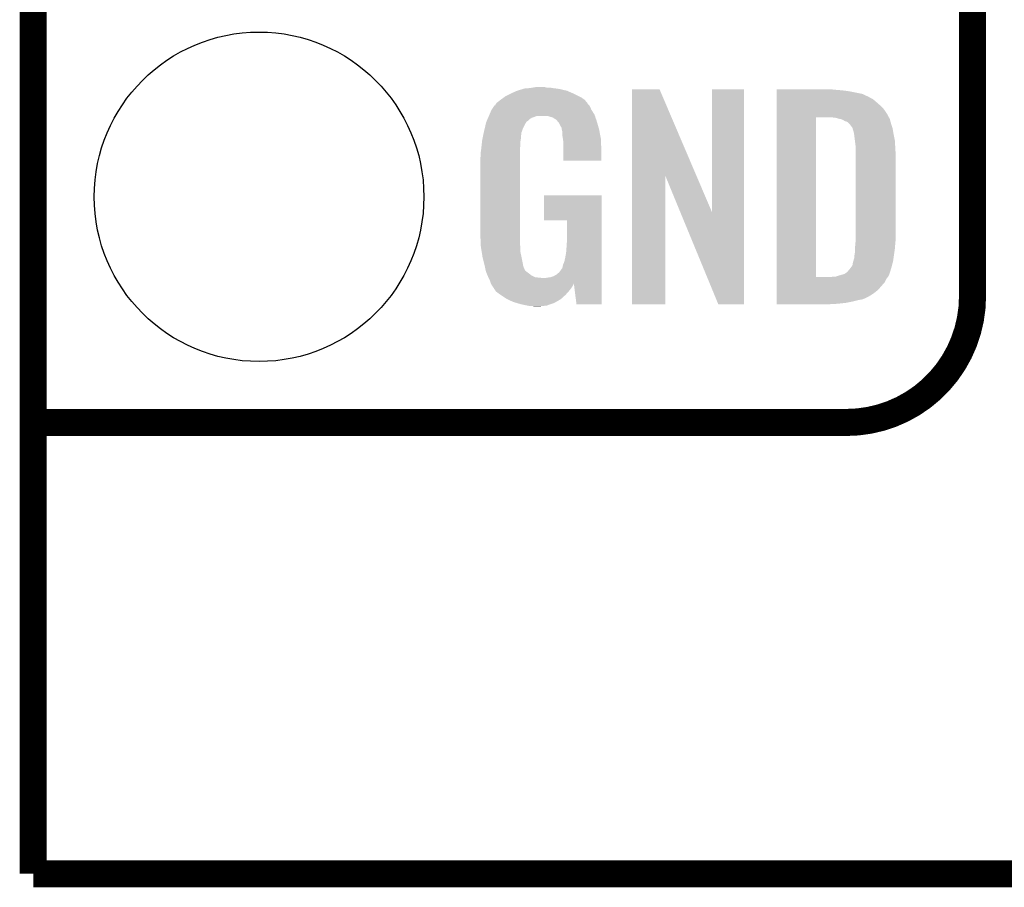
# Model space of a CAD drawing. Extents: x -0.05 to 0.95, y -0.15 to 0.98.
# Tile 1 of 30: x -0.05 to 0.17, y -0.15 to 0.04. Entities that reach past the tile are written whole.
import ezdxf

# ---------------------------------------------------------------- set-up
doc = ezdxf.new("R2010")
doc.units = 0
doc.layers.get('0').update_dxf_attribs({"linetype": 'CONTINUOUS'})
for name, color, linetype in [('GESTURE_CLICK_V102_GKO', 5, 'CONTINUOUS'), ('GESTURE_CLICK_V102_GTO', 14, 'CONTINUOUS'), ('GESTURE_CLICK_V102_GTS', 12, 'CONTINUOUS')]:
    doc.layers.add(name, color=color, linetype=linetype)

# ---------------------------------------------------------------- blocks, each defined once
blk = doc.blocks.new('ROUND_20')
blk.add_circle((0, 0), 0.0365)

msp = doc.modelspace()

# ---------------------------------------------------------------- linework, layer by layer
at = {"layer": 'GESTURE_CLICK_V102_GKO', "const_width": 0.006}
for points in [[(-0.05, -0.15), (-0.05, 0.885)], [(-0.05, -0.15), (0.85, -0.15)]]:
    msp.add_lwpolyline(points, dxfattribs=at)
at = {"layer": 'GESTURE_CLICK_V102_GTO', "const_width": 0.006}
for points in [[(0.158, -0.022), (0.158, 0.722)], [(-0.05, -0.05), (-0.0106, -0.05)], [(-0.05, -0.05), (0.13, -0.05)]]:
    msp.add_lwpolyline(points, dxfattribs=at)
msp.add_lwpolyline([(0.13, -0.05, 0.414214), (0.158, -0.022)], format="xyb", dxfattribs=at)
at = {"layer": 'GESTURE_CLICK_V102_GTO'}
for points in [[(0.05847, 0.0239), (0.0588, 0.024), (0.0665, 0.0239), (0.06575, 0.024)], [(0.0588, 0.024), (0.06, 0.0241), (0.06575, 0.024), (0.065, 0.0241)], [(0.06, 0.0241), (0.0606, 0.0242), (0.065, 0.0241), (0.0644, 0.0242)], [(0.0606, 0.0242), (0.0612, 0.0243), (0.0637, 0.0242), (0.0633, 0.0243)], [(0.0535, 0.0215), (0.05419, 0.022), (0.0721, 0.0215), (0.0714, 0.022)], [(0.05419, 0.022), (0.0546, 0.0223), (0.0714, 0.022), (0.0708, 0.0223)], [(0.0546, 0.0223), (0.0556, 0.0228), (0.0708, 0.0223), (0.0698, 0.0228)], [(0.0556, 0.0228), (0.056, 0.023), (0.0698, 0.0228), (0.06934, 0.023)], [(0.056, 0.023), (0.0569, 0.0234), (0.06934, 0.023), (0.06843, 0.0234)], [(0.0569, 0.0234), (0.0572, 0.0235), (0.06843, 0.0234), (0.0682, 0.0235)], [(0.0572, 0.0235), (0.0578, 0.0237), (0.0682, 0.0235), (0.06735, 0.0237)], [(0.0578, 0.0237), (0.05847, 0.0239), (0.06735, 0.0237), (0.0665, 0.0239)], [(0.0826, 0.0046), (0.0826, 0.0238), (0.09689, 0.0046), (0.0887, 0.0238)], [(0.0826, 0.0238), (0.0826, 0.0238), (0.0887, 0.0238), (0.0826, 0.0238)], [(0.1003, -0.0034), (0.1003, 0.0238), (0.1074, -0.0034), (0.1074, 0.0238)], [(0.1003, 0.0238), (0.1003, 0.0238), (0.1074, 0.0238), (0.1003, 0.0238)], [(0.1146, 0.0237), (0.1146, 0.0238), (0.1278, 0.0237), (0.1268, 0.0238)], [(0.1146, 0.0236), (0.1146, 0.0237), (0.1291, 0.0236), (0.1278, 0.0237)], [(0.1146, 0.0234), (0.1146, 0.0236), (0.1306, 0.0234), (0.1291, 0.0236)], [(0.1146, 0.0228), (0.1146, 0.0234), (0.1336, 0.0228), (0.1306, 0.0234)], [(0.1146, 0.0222), (0.1146, 0.0228), (0.1349, 0.0222), (0.1336, 0.0228)], [(0.1146, 0.0221), (0.1146, 0.0222), (0.1351, 0.0221), (0.1349, 0.0222)], [(0.1146, 0.0219), (0.1146, 0.0221), (0.1354, 0.0219), (0.1351, 0.0221)], [(0.1146, 0.0216), (0.1146, 0.0219), (0.136, 0.0216), (0.1354, 0.0219)], [(0.0515, 0.0193), (0.0521, 0.0202), (0.0736, 0.0193), (0.0732, 0.0202)], [(0.0521, 0.0202), (0.0521, 0.0203), (0.0732, 0.0202), (0.0731, 0.0203)], [(0.0523, 0.0203), (0.05248, 0.0206), (0.0731, 0.0203), (0.0728, 0.0206)], [(0.05248, 0.0206), (0.0526, 0.0208), (0.0728, 0.0206), (0.0727, 0.0208)], [(0.0526, 0.0208), (0.0535, 0.0215), (0.0727, 0.0208), (0.0721, 0.0215)], [(0.1146, 0.021), (0.1146, 0.0216), (0.1367, 0.021), (0.136, 0.0216)], [(0.1146, 0.0203), (0.1146, 0.021), (0.1375, 0.0203), (0.1367, 0.021)], [(0.1146, 0.0195), (0.1146, 0.0203), (0.1383, 0.0195), (0.1375, 0.0203)], [(0.05059, 0.0172), (0.05072, 0.0175), (0.0599, 0.0172), (0.0604, 0.0175)], [(0.05072, 0.0175), (0.05089, 0.0179), (0.0604, 0.0175), (0.0615, 0.0179)], [(0.05089, 0.0179), (0.05102, 0.0182), (0.0744, 0.0179), (0.0743, 0.0182)], [(0.05089, 0.0179), (0.05089, 0.0179), (0.0615, 0.0179), (0.064, 0.0179)], [(0.05102, 0.0182), (0.0511, 0.0184), (0.0743, 0.0182), (0.07417, 0.0184)], [(0.0511, 0.0184), (0.0515, 0.0193), (0.07417, 0.0184), (0.0736, 0.0193)], [(0.0646, 0.0177), (0.064, 0.0179), (0.07447, 0.0177), (0.0744, 0.0179)], [(0.065, 0.0176), (0.0646, 0.0177), (0.0745, 0.0176), (0.07447, 0.0177)], [(0.0656, 0.0172), (0.065, 0.0176), (0.07463, 0.0172), (0.0745, 0.0176)], [(0.1146, 0.0185), (0.1146, 0.0195), (0.139, 0.0185), (0.1383, 0.0195)], [(0.1146, 0.0176), (0.1146, 0.0185), (0.13949, 0.0176), (0.139, 0.0185)], [(0.1146, -0.0178), (0.1146, 0.0176), (0.1233, -0.0178), (0.1233, 0.0176)], [(0.1277, 0.0175), (0.1269, 0.0176), (0.13955, 0.0175), (0.13949, 0.0176)], [(0.12805, 0.0174), (0.1277, 0.0175), (0.1396, 0.0174), (0.13955, 0.0175)], [(0.0498, 0.0144), (0.05001, 0.0153), (0.05817, 0.0144), (0.0585, 0.0153)], [(0.05001, 0.0153), (0.0502, 0.0161), (0.0585, 0.0153), (0.0589, 0.0161)], [(0.0502, 0.0161), (0.0503, 0.0165), (0.0589, 0.0161), (0.05917, 0.0165)], [(0.0503, 0.0165), (0.05038, 0.0167), (0.05917, 0.0165), (0.0593, 0.0167)], [(0.05038, 0.0167), (0.05043, 0.0168), (0.0593, 0.0167), (0.0595, 0.0168)], [(0.05043, 0.0168), (0.05059, 0.0172), (0.0595, 0.0168), (0.0599, 0.0172)], [(0.0658, 0.0171), (0.0656, 0.0172), (0.07467, 0.0171), (0.07463, 0.0172)], [(0.06614, 0.0167), (0.0658, 0.0171), (0.0748, 0.0167), (0.07467, 0.0171)], [(0.0664, 0.0164), (0.06614, 0.0167), (0.07489, 0.0164), (0.0748, 0.0167)], [(0.0668, 0.0156), (0.0664, 0.0164), (0.07512, 0.0156), (0.07489, 0.0164)], [(0.067, 0.0153), (0.0668, 0.0156), (0.07521, 0.0153), (0.07512, 0.0156)], [(0.067, 0.015), (0.067, 0.0153), (0.0753, 0.015), (0.07521, 0.0153)], [(0.1284, 0.0173), (0.12805, 0.0174), (0.13965, 0.0173), (0.1396, 0.0174)], [(0.1289, 0.0172), (0.1284, 0.0173), (0.1397, 0.0172), (0.13965, 0.0173)], [(0.1294, 0.017), (0.1289, 0.0172), (0.13975, 0.017), (0.1397, 0.0172)], [(0.1297, 0.0168), (0.1294, 0.017), (0.1398, 0.0168), (0.13975, 0.017)], [(0.1299, 0.0167), (0.1297, 0.0168), (0.13983, 0.0167), (0.1398, 0.0168)], [(0.1304, 0.0165), (0.13, 0.0167), (0.13989, 0.0165), (0.13983, 0.0167)], [(0.1308, 0.0161), (0.1304, 0.0165), (0.14, 0.0161), (0.13989, 0.0165)], [(0.1314, 0.0153), (0.1308, 0.0161), (0.14027, 0.0153), (0.14, 0.0161)], [(0.13143, 0.0152), (0.1314, 0.0153), (0.1403, 0.0152), (0.14027, 0.0153)], [(0.04951, 0.013), (0.04961, 0.0135), (0.058, 0.013), (0.058, 0.0135)], [(0.04961, 0.0135), (0.04969, 0.0139), (0.058, 0.0135), (0.0581, 0.0139)], [(0.04969, 0.0139), (0.04976, 0.0142), (0.0581, 0.0139), (0.0581, 0.0142)], [(0.04976, 0.0142), (0.0498, 0.0144), (0.0581, 0.0142), (0.05817, 0.0144)], [(0.0671, 0.0148), (0.067, 0.015), (0.07534, 0.0148), (0.0753, 0.015)], [(0.0671, 0.0147), (0.0671, 0.0148), (0.07536, 0.0147), (0.07534, 0.0148)], [(0.0672, 0.0142), (0.0671, 0.0147), (0.07545, 0.0142), (0.07536, 0.0147)], [(0.0672, 0.0134), (0.0672, 0.0142), (0.0756, 0.0134), (0.07545, 0.0142)], [(0.06728, 0.0129), (0.0672, 0.0134), (0.0757, 0.0129), (0.0756, 0.0134)], [(0.1315, 0.0149), (0.13143, 0.0152), (0.14035, 0.0149), (0.1403, 0.0152)], [(0.1316, 0.0146), (0.1315, 0.0149), (0.1404, 0.0146), (0.14035, 0.0149)], [(0.1317, 0.0144), (0.1316, 0.0146), (0.14043, 0.0144), (0.1404, 0.0146)], [(0.1317, 0.0143), (0.1317, 0.0144), (0.14045, 0.0143), (0.14043, 0.0144)], [(0.13175, 0.014), (0.1317, 0.0143), (0.1405, 0.014), (0.14045, 0.0143)], [(0.1318, 0.0137), (0.13175, 0.014), (0.14056, 0.0137), (0.1405, 0.014)], [(0.13195, 0.0125), (0.1318, 0.0137), (0.1408, 0.0125), (0.14056, 0.0137)], [(0.04922, 0.0108), (0.04932, 0.0117), (0.0578, 0.0108), (0.0579, 0.0117)], [(0.04932, 0.0117), (0.04939, 0.0124), (0.0579, 0.0117), (0.0579, 0.0124)], [(0.04939, 0.0124), (0.0494, 0.0125), (0.0579, 0.0124), (0.05792, 0.0125)], [(0.0494, 0.0125), (0.04951, 0.013), (0.05792, 0.0125), (0.058, 0.013)], [(0.0674, 0.0121), (0.06728, 0.0129), (0.07573, 0.0121), (0.0757, 0.0129)], [(0.0674, 0.0105), (0.0674, 0.0121), (0.0758, 0.0105), (0.07573, 0.0121)], [(0.1321, 0.0113), (0.13195, 0.0125), (0.14087, 0.0113), (0.1408, 0.0125)], [(0.1321, 0.0108), (0.1321, 0.0113), (0.1409, 0.0108), (0.14087, 0.0113)], [(0.049, 0.0086), (0.0491, 0.0092), (0.0578, 0.0086), (0.0578, 0.0092)], [(0.0491, 0.0099), (0.0492, 0.0106), (0.0578, 0.0099), (0.0578, 0.0106)], [(0.0491, 0.0092), (0.0491, 0.0099), (0.0578, 0.0092), (0.0578, 0.0099)], [(0.0492, 0.0106), (0.04922, 0.0108), (0.0578, 0.0106), (0.0578, 0.0108)], [(0.0674, 0.008), (0.0674, 0.0105), (0.0758, 0.008), (0.0758, 0.0105)], [(0.1321, 0.009), (0.1321, 0.0108), (0.141, 0.009), (0.1409, 0.0108)], [(0.1321, -0.0093), (0.1321, 0.009), (0.141, -0.0093), (0.141, 0.009)], [(0.049, -0.0081), (0.049, 0.0086), (0.0578, -0.0081), (0.0578, 0.0086)], [(0.0826, -0.0238), (0.0826, 0.0046), (0.09, -0.0238), (0.09, 0.0046)], [(0.09329, -0.0034), (0.09, 0.0046), (0.1003, -0.0034), (0.09689, 0.0046)], [(0.0631, -0.0052), (0.0631, 0.0003), (0.0759, -0.0052), (0.0759, 0.0003)], [(0.0631, 0.0003), (0.0631, 0.0003), (0.0759, 0.0003), (0.0631, 0.0003)], [(0.1017, -0.0238), (0.09329, -0.0034), (0.1074, -0.0238), (0.1074, -0.0034)], [(0.0682, -0.0096), (0.0682, -0.0052), (0.0759, -0.0096), (0.0759, -0.0052)], [(0.04909, -0.0106), (0.049, -0.0081), (0.0578, -0.0106), (0.0578, -0.0081)], [(0.0491, -0.0109), (0.04909, -0.0106), (0.05784, -0.0109), (0.0578, -0.0106)], [(0.04918, -0.0114), (0.0491, -0.0109), (0.0579, -0.0114), (0.05784, -0.0109)], [(0.0681, -0.0111), (0.0682, -0.0096), (0.0759, -0.0111), (0.0759, -0.0096)], [(0.132, -0.011), (0.13206, -0.0103), (0.14084, -0.011), (0.1409, -0.0103)], [(0.13206, -0.0103), (0.1321, -0.0099), (0.1409, -0.0103), (0.14094, -0.0099)], [(0.1321, -0.0099), (0.1321, -0.0093), (0.14094, -0.0099), (0.141, -0.0093)], [(0.04932, -0.0123), (0.04918, -0.0114), (0.0579, -0.0123), (0.0579, -0.0114)], [(0.04947, -0.0132), (0.04932, -0.0123), (0.0581, -0.0132), (0.0579, -0.0123)], [(0.0678, -0.0135), (0.068, -0.0124), (0.0759, -0.0135), (0.0759, -0.0124)], [(0.068, -0.0124), (0.0681, -0.0111), (0.0759, -0.0124), (0.0759, -0.0111)], [(0.1318, -0.0132), (0.1319, -0.0127), (0.14056, -0.0132), (0.14063, -0.0127)], [(0.1319, -0.0127), (0.132, -0.0119), (0.14063, -0.0127), (0.14074, -0.0119)], [(0.132, -0.0115), (0.132, -0.011), (0.1408, -0.0115), (0.14084, -0.011)], [(0.132, -0.0119), (0.132, -0.0115), (0.14074, -0.0119), (0.1408, -0.0115)], [(0.0495, -0.0134), (0.04947, -0.0132), (0.05814, -0.0134), (0.0581, -0.0132)], [(0.0497, -0.0142), (0.0495, -0.0134), (0.0583, -0.0142), (0.05814, -0.0134)], [(0.04997, -0.0153), (0.0497, -0.0142), (0.0585, -0.0153), (0.0583, -0.0142)], [(0.0672, -0.0156), (0.0673, -0.0151), (0.0759, -0.0156), (0.0759, -0.0151)], [(0.0673, -0.0151), (0.0676, -0.0144), (0.0759, -0.0151), (0.0759, -0.0144)], [(0.0676, -0.0144), (0.0678, -0.0135), (0.0759, -0.0144), (0.0759, -0.0135)], [(0.13095, -0.0158), (0.1314, -0.0152), (0.14, -0.0158), (0.14016, -0.0152)], [(0.1314, -0.0152), (0.1315, -0.0146), (0.14016, -0.0152), (0.14032, -0.0146)], [(0.1315, -0.0146), (0.1316, -0.0143), (0.14032, -0.0146), (0.1404, -0.0143)], [(0.1316, -0.0143), (0.1317, -0.014), (0.1404, -0.0143), (0.14044, -0.014)], [(0.1317, -0.0139), (0.1318, -0.0136), (0.14046, -0.0139), (0.1405, -0.0136)], [(0.1317, -0.014), (0.1317, -0.0139), (0.14044, -0.014), (0.14046, -0.0139)], [(0.1318, -0.0136), (0.1318, -0.0132), (0.1405, -0.0136), (0.14056, -0.0132)], [(0.05, -0.0154), (0.04997, -0.0153), (0.05854, -0.0154), (0.0585, -0.0153)], [(0.05014, -0.0161), (0.05, -0.0154), (0.0588, -0.0161), (0.05854, -0.0154)], [(0.05016, -0.0162), (0.05014, -0.0161), (0.0589, -0.0162), (0.0588, -0.0161)], [(0.0502, -0.0164), (0.05016, -0.0162), (0.059, -0.0164), (0.0589, -0.0162)], [(0.05042, -0.017), (0.0502, -0.0164), (0.0598, -0.017), (0.059, -0.0164)], [(0.0505, -0.0172), (0.05042, -0.017), (0.06005, -0.0172), (0.0598, -0.017)], [(0.05059, -0.0174), (0.0505, -0.0172), (0.0603, -0.0174), (0.06005, -0.0172)], [(0.05076, -0.0178), (0.05059, -0.0174), (0.0611, -0.0178), (0.0603, -0.0174)], [(0.0652, -0.0176), (0.0659, -0.0172), (0.0759, -0.0176), (0.0759, -0.0172)], [(0.0659, -0.0172), (0.0665, -0.0167), (0.0759, -0.0172), (0.0759, -0.0167)], [(0.0665, -0.0167), (0.067, -0.016), (0.0759, -0.0167), (0.0759, -0.016)], [(0.067, -0.016), (0.0671, -0.0159), (0.0759, -0.016), (0.0759, -0.0159)], [(0.0671, -0.0159), (0.0672, -0.0156), (0.0759, -0.0159), (0.0759, -0.0156)], [(0.1276, -0.0177), (0.1289, -0.0173), (0.1393, -0.0177), (0.1395, -0.0173)], [(0.1289, -0.0173), (0.1296, -0.0171), (0.1395, -0.0173), (0.1396, -0.0171)], [(0.1296, -0.0171), (0.1302, -0.0167), (0.1396, -0.0171), (0.13972, -0.0167)], [(0.1302, -0.0167), (0.1303, -0.0166), (0.13972, -0.0167), (0.13975, -0.0166)], [(0.1303, -0.0166), (0.1308, -0.016), (0.13975, -0.0166), (0.13994, -0.016)], [(0.1308, -0.016), (0.13095, -0.0158), (0.13994, -0.016), (0.14, -0.0158)], [(0.0508, -0.0179), (0.05076, -0.0178), (0.0619, -0.0179), (0.0611, -0.0178)], [(0.05085, -0.018), (0.0508, -0.0179), (0.0629, -0.018), (0.0619, -0.0179)], [(0.0511, -0.0185), (0.05085, -0.018), (0.0759, -0.0185), (0.0759, -0.018)], [(0.0513, -0.0191), (0.0511, -0.0185), (0.0759, -0.0191), (0.0759, -0.0185)], [(0.05132, -0.01914), (0.0513, -0.0191), (0.0759, -0.01914), (0.0759, -0.0191)], [(0.0514, -0.0193), (0.05132, -0.01914), (0.0697, -0.0193), (0.0697, -0.01914)], [(0.0515, -0.0195), (0.0514, -0.0193), (0.06959, -0.0195), (0.0697, -0.0193)], [(0.05183, -0.02), (0.0515, -0.0195), (0.0693, -0.02), (0.06959, -0.0195)], [(0.0634, -0.018), (0.0639, -0.0179), (0.0759, -0.018), (0.0759, -0.0179)], [(0.0639, -0.0179), (0.0646, -0.0178), (0.0759, -0.0179), (0.0759, -0.0178)], [(0.0646, -0.0178), (0.0652, -0.0176), (0.0759, -0.0178), (0.0759, -0.0176)], [(0.0703, -0.0238), (0.0697, -0.01914), (0.0759, -0.0238), (0.0759, -0.01914)], [(0.1146, -0.0182), (0.1146, -0.0178), (0.1389, -0.0182), (0.13922, -0.0178)], [(0.1146, -0.0178), (0.1146, -0.0178), (0.1265, -0.0178), (0.1233, -0.0178)], [(0.1146, -0.019), (0.1146, -0.0182), (0.1385, -0.019), (0.1389, -0.0182)], [(0.1146, -0.0206), (0.1146, -0.019), (0.1371, -0.0206), (0.1385, -0.019)], [(0.1265, -0.0178), (0.127, -0.0177), (0.13922, -0.0178), (0.1393, -0.0177)], [(0.0519, -0.0201), (0.05183, -0.02), (0.06922, -0.0201), (0.0693, -0.02)], [(0.052, -0.0202), (0.0519, -0.0201), (0.06915, -0.0202), (0.06922, -0.0201)], [(0.052, -0.0203), (0.052, -0.0202), (0.06908, -0.0203), (0.06915, -0.0202)], [(0.05236, -0.0208), (0.052, -0.0203), (0.0687, -0.0208), (0.06908, -0.0203)], [(0.0525, -0.021), (0.05236, -0.0208), (0.06852, -0.021), (0.0687, -0.0208)], [(0.0533, -0.0216), (0.0525, -0.021), (0.06799, -0.0216), (0.06852, -0.021)], [(0.05345, -0.0217), (0.0533, -0.0216), (0.0679, -0.0217), (0.06799, -0.0216)], [(0.0548, -0.0226), (0.05345, -0.0217), (0.06691, -0.0226), (0.0679, -0.0217)], [(0.1146, -0.0214), (0.1146, -0.0206), (0.1361, -0.0214), (0.1371, -0.0206)], [(0.1146, -0.0221), (0.1146, -0.0214), (0.135, -0.0221), (0.1361, -0.0214)], [(0.05501, -0.0227), (0.0548, -0.0226), (0.0668, -0.0227), (0.06691, -0.0226)], [(0.0563, -0.0233), (0.05501, -0.0227), (0.06575, -0.0233), (0.0668, -0.0227)], [(0.05698, -0.0235), (0.0563, -0.0233), (0.0654, -0.0235), (0.06575, -0.0233)], [(0.058, -0.0238), (0.05698, -0.0235), (0.06455, -0.0238), (0.0654, -0.0235)], [(0.0594, -0.0241), (0.058, -0.0238), (0.0637, -0.0241), (0.06455, -0.0238)], [(0.1146, -0.0224), (0.1146, -0.0221), (0.1344, -0.0224), (0.135, -0.0221)], [(0.1146, -0.0227), (0.1146, -0.0224), (0.1337, -0.0227), (0.1344, -0.0224)], [(0.1146, -0.0229), (0.1146, -0.0227), (0.1326, -0.0229), (0.1337, -0.0227)], [(0.1146, -0.0232), (0.1146, -0.0229), (0.1314, -0.0232), (0.1326, -0.0229)], [(0.1146, -0.0235), (0.1146, -0.0232), (0.1299, -0.0235), (0.1314, -0.0232)], [(0.1146, -0.0237), (0.1146, -0.0235), (0.1281, -0.0237), (0.1299, -0.0235)], [(0.1146, -0.0238), (0.1146, -0.0237), (0.12622, -0.0238), (0.1281, -0.0237)], [(0.1262, -0.0238), (0.1146, -0.0238), (0.1262, -0.0238), (0.12622, -0.0238)], [(0.06, -0.0242), (0.0594, -0.0241), (0.0627, -0.0242), (0.0637, -0.0241)], [(0.0611, -0.0243), (0.0606, -0.0242), (0.0617, -0.0243), (0.0627, -0.0242)]]:
    msp.add_solid(points, dxfattribs=at)

# ---------------------------------------------------------------- block references
at = {"layer": 'GESTURE_CLICK_V102_GTS'}
msp.add_blockref('ROUND_20', (0, 0), dxfattribs=at)

doc.saveas('drawing.dxf')
